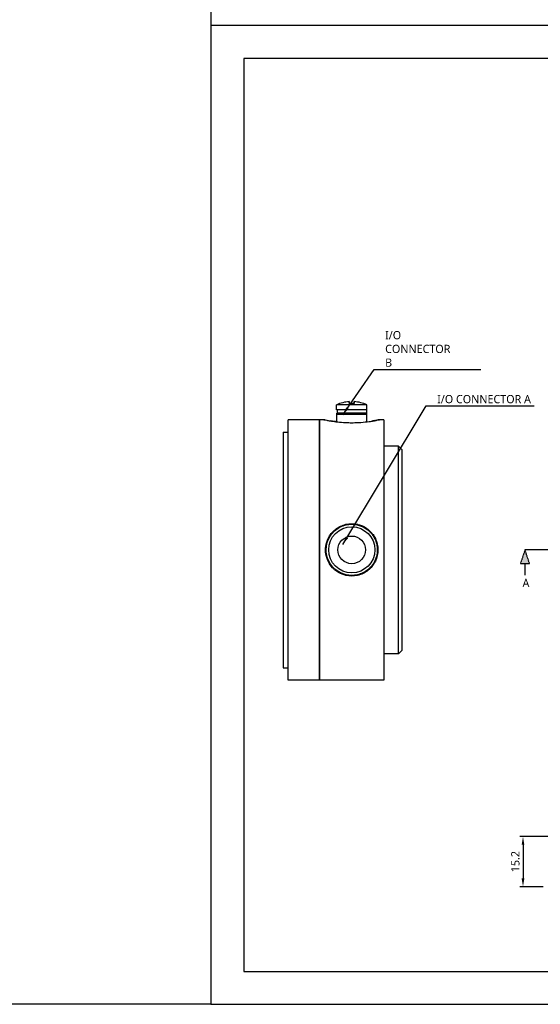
# Model space of a CAD drawing. Header units: millimetres. Extents: x 0 to 4378, y 0 to 2376.
# Tile 186 of 256: x 3306 to 3464, y 0 to 299. Entities that reach past the tile are written whole.
import ezdxf
from ezdxf.enums import TextEntityAlignment as Align

# ---------------------------------------------------------------- set-up
doc = ezdxf.new("R2010")
doc.units = ezdxf.units.MM
doc.header["$LTSCALE"] = 0.2
doc.linetypes.add('CENTER2', pattern=[1.125, 0.75, -0.125, 0.125, -0.125])
doc.linetypes.add('CENTERX2', pattern=[4, 2.5, -0.5, 0.5, -0.5])
doc.layers.add('02_Center Line', color=1, linetype='CENTER2')
doc.layers.add('05_Section Line', color=3, linetype='Continuous')
doc.layers.add('14_Mark', color=7, linetype='Continuous', true_color=0xe03c31)
doc.styles.add('Rainbow-2.5 Style', font='malgunsl.ttf')
doc.styles.add('Rainbow-5.0 Style', font='malgunsl.ttf')
doc.dimstyles.new('Rainbow-2.5 Style$0', dxfattribs={"dimtxt": 2.5, "dimasz": 2.5, "dimexe": 1, "dimexo": 1, "dimgap": 1, "dimtad": 1, "dimdsep": 46, "dimtxsty": 'Rainbow-2.5 Style', "dimcen": 0, "dimclrd": 251, "dimclre": 251, "dimclrt": 7, "dimazin": 3, "dimtp": 0.1, "dimtm": 0.1, "dimtfac": 0.61, "dimtmove": 0, "dimatfit": 3, "dimfxl": 1, "dimlwd": -1, "dimlwe": -1, "dimarcsym": 1})
doc.dimstyles.new('Rainbow-2.5 Style$7', dxfattribs={"dimtxt": 2.5, "dimasz": 2.5, "dimexe": 1, "dimexo": 1, "dimgap": 1, "dimtad": 1, "dimdsep": 46, "dimtxsty": 'Rainbow-2.5 Style', "dimcen": 0, "dimclrd": 251, "dimclre": 251, "dimclrt": 7, "dimazin": 3, "dimtp": 0.1, "dimtm": 0.1, "dimtfac": 0.71, "dimtmove": 0, "dimatfit": 3, "dimfxl": 1, "dimlwd": -1, "dimlwe": -1, "dimarcsym": 1})

# ---------------------------------------------------------------- blocks, each defined once
blk = doc.blocks.new('A$Cb81239c8')
for p, q in [((-15.96, 44.97), (-15.96, 44.47)), ((-15.95, 44.46), (-15.95, 44.96)), ((-14.45, 44.96), (-14.45, 44.46)), ((-14.44, 44.47), (-14.44, 44.97)), ((-10.6, 44), (-19.8, 44)), ((-19.8, 42.5), (-19.8, 44)), ((-10.6, 42.5), (-19.8, 42.5)), ((-19.65, 42.5), (-19.65, 41.5)), ((-15.75, 44.41), (-15.75, 44.41)), ((-14.65, 44.41), (-14.65, 44.41)), ((-10.75, 42.5), (-10.75, 41.5)), ((-10.6, 42.5), (-10.6, 44)), ((-34.5, -39.5), (-34.5, 39.5)), ((-25.05, 39.5), (-34.5, 39.5)), ((-25.05, 39.5), (-25.05, -39.5)), ((-25, 39.5), (-25, -39.5)), ((-23.65, 39.5), (-25, 39.5)), ((-19.65, 41.5), (-19.7, 41.47)), ((-19.7, 41.18), (-19.7, 41.47)), ((-19.7, 41.18), (-10.7, 41.18)), ((-19.7, 38.85), (-19.7, 41.18)), ((-10.75, 41.5), (-19.65, 41.5)), ((-10.75, 41.5), (-10.7, 41.47)), ((-10.7, 41.47), (-10.7, 41.18)), ((-10.7, 41.18), (-10.7, 38.85)), ((-5.5, 39.5), (-6.75, 39.5)), ((-5.5, 39.5), (-5.5, -39.5)), ((-25, 37), (-25.05, 37)), ((-36, 35.75), (-36, -35.75)), ((-36, 35.75), (-34.5, 35.75)), ((-1, 31.5), (-5.5, 31.5)), ((-1, -31.5), (-1, 31.5)), ((0, 30.5), (-1, 31.5)), ((0, 30.5), (0, -30.5)), ((-18.61, 6.96), (-18.61, 6.96)), ((-15.6, 7.74), (-15.6, 7.74)), ((-14, 7.86), (-14, 7.85)), ((-14, 7.66), (-14, 7.66)), ((-22.1, 3.53), (-22.1, 3.53)), ((-23, 1.54), (-23, 1.54)), ((-7.25, 0), (-7.45, 0)), ((-23, -1.53), (-23, -1.53)), ((-22.1, -3.53), (-22.1, -3.53)), ((-20.34, -6.06), (-20.35, -6.06)), ((-18.81, -6.86), (-18.81, -6.86)), ((-15.6, -7.74), (-15.6, -7.74)), ((-14, -7.66), (-14, -7.66)), ((-14, -7.86), (-14, -7.86)), ((-1, -31.5), (-5.5, -31.5)), ((0, -30.5), (-1, -31.5)), ((-36, -35.75), (-34.5, -35.75)), ((-25, -37), (-25.05, -37)), ((-25.05, -39.5), (-34.5, -39.5)), ((-5.5, -39.5), (-25, -39.5))]:
    blk.add_line(p, q)
for radius in [7, 4.2]:
    blk.add_circle((-15.2, 0), radius)
for centre, radius, start, end in [((-15.2, 33.92), 11.08, 93.9367, 114.5295), ((-15.96, 44.96), 0.01, 0, 93.9367), ((-14.44, 44.96), 0.01, 86.0633, 180), ((-15.2, 33.92), 11.08, 65.4705, 86.0633), ((-15.2, 33.92), 10.51, 86.9971, 93.0029), ((-15.2, 33.92), 10.51, 86.9971, 93.0029)]:
    blk.add_arc(centre, radius, start, end)
for centre, major_axis, start_param, end_param in [((-15.96, 44.46), (0.01, 0), 0, 1.639504), ((-14.44, 44.46), (-0.01, 0), 4.643681, 6.283185)]:
    blk.add_ellipse(centre, major_axis=major_axis, ratio=0.954313, start_param=start_param, end_param=end_param)
for points in [[(-15.75, 44.41), (-15.86, 44.41), (-15.96, 44.44), (-15.96, 44.47)], [(-10.64, 38.85), (-10.66, 38.85), (-10.68, 38.85), (-10.7, 38.85)]]:
    blk.add_open_spline(points, degree=3)
for points, knots in [([(-15.95, 44.46), (-15.95, 44.46), (-15.95, 44.45), (-15.94, 44.45), (-15.94, 44.44), (-15.92, 44.43), (-15.91, 44.43), (-15.88, 44.42), (-15.87, 44.42), (-15.83, 44.41), (-15.81, 44.41), (-15.78, 44.41), (-15.76, 44.41), (-15.75, 44.41)], [0, 0, 0, 0, 0.00580562, 0.00580562, 0.0102682, 0.0102682, 0.01640108, 0.01640108, 0.02253466, 0.02253466, 0.02889523, 0.02889523, 0.0328072, 0.0328072, 0.0328072, 0.0328072]), ([(-14.44, 44.47), (-14.44, 44.45), (-14.48, 44.43), (-14.54, 44.42), (-14.56, 44.41), (-14.59, 44.41), (-14.61, 44.41), (-14.62, 44.41), (-14.64, 44.41), (-14.65, 44.41)], [0, 0, 0, 0, 0.673247, 0.673247, 0.673247, 0.882394, 0.882394, 0.882394, 1, 1, 1, 1]), ([(-14.65, 44.41), (-14.63, 44.41), (-14.61, 44.41), (-14.57, 44.42), (-14.55, 44.42), (-14.51, 44.42), (-14.5, 44.43), (-14.47, 44.44), (-14.47, 44.44), (-14.45, 44.45), (-14.45, 44.45), (-14.45, 44.46), (-14.45, 44.46), (-14.45, 44.46)], [0, 0, 0, 0, 0.00643729, 0.00643729, 0.01263358, 0.01263358, 0.01889003, 0.01889003, 0.02522755, 0.02522755, 0.0311845, 0.0311845, 0.0327887, 0.0327887, 0.0327887, 0.0327887]), ([(-14.65, 44.41), (-14.63, 44.41), (-14.61, 44.41), (-14.57, 44.42), (-14.55, 44.42), (-14.51, 44.42), (-14.5, 44.43), (-14.47, 44.44), (-14.47, 44.44), (-14.45, 44.45), (-14.45, 44.45), (-14.45, 44.46), (-14.45, 44.46), (-14.45, 44.46)], [0, 0, 0, 0, 0.0064064, 0.0064064, 0.01259181, 0.01259181, 0.01885987, 0.01885987, 0.02520537, 0.02520537, 0.03115556, 0.03115556, 0.03278591, 0.03278591, 0.03278591, 0.03278591]), ([(-23.25, 39.42), (-23.29, 39.42), (-23.33, 39.43), (-23.37, 39.44), (-23.45, 39.46), (-23.51, 39.47), (-23.56, 39.48), (-23.68, 39.51), (-23.68, 39.51), (-23.56, 39.48), (-23.43, 39.45), (-23.18, 39.4), (-22.81, 39.33), (-22.53, 39.27), (-22.18, 39.21), (-21.79, 39.14), (-21.66, 39.12), (-21.53, 39.1), (-21.39, 39.08), (-20.83, 38.99), (-20.18, 38.9), (-19.45, 38.82), (-18.71, 38.74), (-17.89, 38.67), (-17.06, 38.63), (-16.44, 38.6), (-15.82, 38.59), (-15.2, 38.59), (-14.58, 38.59), (-13.96, 38.6), (-13.34, 38.63), (-13.03, 38.65), (-12.72, 38.66), (-12.41, 38.69), (-11.5, 38.75), (-10.64, 38.85), (-9.91, 38.95), (-9.43, 39.01), (-9, 39.08), (-8.61, 39.14), (-8.22, 39.21), (-7.87, 39.27), (-7.59, 39.33), (-7.03, 39.44), (-6.75, 39.5), (-6.75, 39.5)], [-6.482174, -6.482174, -6.482174, -6.482174, -6.442961, -6.442961, -6.442961, -6.353888, -6.353888, -6.353888, -6.116359, -6.116359, -6.116359, -5.878831, -5.878831, -5.878831, -5.700684, -5.700684, -5.700684, -5.641302, -5.641302, -5.641302, -5.403774, -5.403774, -5.403774, -5.166245, -5.166245, -5.166245, -4.988099, -4.988099, -4.988099, -4.809952, -4.809952, -4.809952, -4.720879, -4.720879, -4.720879, -4.45366, -4.45366, -4.45366, -4.275513, -4.275513, -4.275513, -4.097367, -4.097367, -4.097367, -3.741074, -3.741074, -3.741074, -3.741074]), ([(-19.7, 38.85), (-19.98, 38.88), (-20.24, 38.91), (-20.49, 38.95), (-20.86, 39), (-21.21, 39.05), (-21.52, 39.1)], [-7.0389671, -7.0389671, -7.0389671, -7.0389671, -6.9477091, -6.9477091, -6.9477091, -6.8095536, -6.8095536, -6.8095536, -6.8095536]), ([(-8.03, 39.25), (-8.12, 39.23), (-8.22, 39.21), (-8.33, 39.19), (-8.42, 39.18), (-8.51, 39.16), (-8.61, 39.14), (-8.73, 39.12), (-8.86, 39.1), (-8.99, 39.08)], [-8.2897984, -8.2897984, -8.2897984, -8.2897984, -8.2392704, -8.2392704, -8.2392704, -8.1947338, -8.1947338, -8.1947338, -8.1383821, -8.1383821, -8.1383821, -8.1383821]), ([(-6.75, 39.5), (-6.75, 39.5), (-6.82, 39.49), (-6.96, 39.46), (-7.1, 39.43), (-7.31, 39.38), (-7.59, 39.33), (-7.64, 39.32), (-7.69, 39.31), (-7.74, 39.3)], [-8.729173, -8.729173, -8.729173, -8.729173, -8.5510266, -8.5510266, -8.5510266, -8.3728802, -8.3728802, -8.3728802, -8.3422371, -8.3422371, -8.3422371, -8.3422371]), ([(-7.25, 0), (-7.25, 0.57), (-7.31, 1.17), (-7.45, 1.75), (-7.58, 2.34), (-7.78, 2.92), (-8.04, 3.46), (-8.24, 3.87), (-8.47, 4.26), (-8.73, 4.62), (-8.82, 4.74), (-8.91, 4.86), (-9, 4.97), (-9.37, 5.43), (-9.77, 5.83), (-10.22, 6.2), (-10.91, 6.74), (-11.72, 7.2), (-12.58, 7.5), (-12.79, 7.58), (-13.01, 7.64), (-13.23, 7.7), (-13.3, 7.72), (-13.38, 7.73), (-13.45, 7.75), (-14.62, 8.01), (-15.78, 8.02), (-16.95, 7.75), (-17.53, 7.62), (-18.12, 7.42), (-18.66, 7.15), (-19.21, 6.89), (-19.72, 6.56), (-20.17, 6.2), (-20.63, 5.83), (-21.04, 5.43), (-21.4, 4.97), (-21.77, 4.52), (-22.09, 4.01), (-22.36, 3.46), (-22.71, 2.73), (-22.95, 1.95), (-23.06, 1.16), (-23.09, 0.97), (-23.11, 0.77), (-23.13, 0.58), (-23.17, 0), (-23.15, -0.58), (-23.06, -1.16), (-22.95, -1.94), (-22.71, -2.73), (-22.36, -3.46), (-22.01, -4.19), (-21.55, -4.85), (-21.02, -5.41), (-20.82, -5.62), (-20.62, -5.82), (-20.4, -6.01), (-20.03, -6.33), (-19.63, -6.62), (-19.19, -6.87), (-18.5, -7.28), (-17.73, -7.57), (-16.95, -7.75), (-15.79, -8.02), (-14.61, -8.02), (-13.45, -7.75), (-12.86, -7.62), (-12.28, -7.42), (-11.74, -7.15), (-11.19, -6.89), (-10.68, -6.56), (-10.22, -6.2), (-9.77, -5.83), (-9.37, -5.43), (-9, -4.97), (-8.63, -4.52), (-8.31, -4.01), (-8.04, -3.46), (-7.52, -2.37), (-7.25, -1.14), (-7.25, 0)], [-8.197014, -8.197014, -8.197014, -8.197014, -8.029728, -8.029728, -8.029728, -7.862442, -7.862442, -7.862442, -7.736978, -7.736978, -7.736978, -7.695156, -7.695156, -7.695156, -7.52787, -7.52787, -7.52787, -7.276941, -7.276941, -7.276941, -7.214209, -7.214209, -7.214209, -7.193298, -7.193298, -7.193298, -6.858726, -6.858726, -6.858726, -6.69144, -6.69144, -6.69144, -6.524154, -6.524154, -6.524154, -6.356868, -6.356868, -6.356868, -6.189582, -6.189582, -6.189582, -5.966534, -5.966534, -5.966534, -5.910772, -5.910772, -5.910772, -5.743486, -5.743486, -5.743486, -5.520438, -5.520438, -5.520438, -5.29739, -5.29739, -5.29739, -5.213747, -5.213747, -5.213747, -5.074342, -5.074342, -5.074342, -4.851294, -4.851294, -4.851294, -4.516722, -4.516722, -4.516722, -4.349436, -4.349436, -4.349436, -4.18215, -4.18215, -4.18215, -4.014864, -4.014864, -4.014864, -3.847578, -3.847578, -3.847578, -3.513006, -3.513006, -3.513006, -3.513006]), ([(-15.2, -7.75), (-15.77, -7.75), (-16.35, -7.69), (-16.92, -7.56), (-17.68, -7.39), (-18.43, -7.09), (-19.11, -6.69), (-19.53, -6.45), (-19.93, -6.16), (-20.28, -5.85), (-20.5, -5.66), (-20.7, -5.47), (-20.89, -5.26), (-21.4, -4.71), (-21.84, -4.07), (-22.18, -3.36), (-22.52, -2.65), (-22.76, -1.88), (-22.87, -1.13), (-22.95, -0.56), (-22.97, 0), (-22.93, 0.56), (-22.92, 0.75), (-22.9, 0.94), (-22.87, 1.13), (-22.76, 1.89), (-22.52, 2.65), (-22.18, 3.36), (-21.93, 3.89), (-21.61, 4.39), (-21.26, 4.84), (-20.9, 5.28), (-20.51, 5.67), (-20.06, 6.03), (-19.62, 6.39), (-19.12, 6.71), (-18.59, 6.97), (-18.05, 7.23), (-17.48, 7.43), (-16.91, 7.56), (-15.77, 7.82), (-14.63, 7.82), (-13.48, 7.56), (-13.41, 7.54), (-13.34, 7.52), (-13.27, 7.51), (-13.06, 7.45), (-12.84, 7.39), (-12.63, 7.31), (-11.8, 7.02), (-11, 6.57), (-10.33, 6.03), (-9.89, 5.67), (-9.5, 5.28), (-9.14, 4.84), (-9.05, 4.72), (-8.97, 4.61), (-8.88, 4.49), (-8.63, 4.14), (-8.41, 3.76), (-8.22, 3.36), (-7.96, 2.83), (-7.77, 2.27), (-7.64, 1.7), (-7.51, 1.13), (-7.45, 0.55), (-7.45, 0)], [4.684008, 4.684008, 4.684008, 4.684008, 4.851294, 4.851294, 4.851294, 5.074342, 5.074342, 5.074342, 5.213747, 5.213747, 5.213747, 5.29739, 5.29739, 5.29739, 5.520438, 5.520438, 5.520438, 5.743486, 5.743486, 5.743486, 5.910772, 5.910772, 5.910772, 5.966534, 5.966534, 5.966534, 6.189582, 6.189582, 6.189582, 6.356868, 6.356868, 6.356868, 6.524154, 6.524154, 6.524154, 6.69144, 6.69144, 6.69144, 6.858726, 6.858726, 6.858726, 7.193298, 7.193298, 7.193298, 7.214209, 7.214209, 7.214209, 7.276941, 7.276941, 7.276941, 7.52787, 7.52787, 7.52787, 7.695156, 7.695156, 7.695156, 7.736978, 7.736978, 7.736978, 7.862442, 7.862442, 7.862442, 8.029728, 8.029728, 8.029728, 8.197014, 8.197014, 8.197014, 8.197014]), ([(-7.45, 0), (-7.45, -1.11), (-7.71, -2.3), (-8.22, -3.36), (-8.47, -3.89), (-8.79, -4.39), (-9.14, -4.84), (-9.5, -5.28), (-9.89, -5.67), (-10.33, -6.03), (-10.78, -6.39), (-11.28, -6.71), (-11.81, -6.97), (-12.35, -7.23), (-12.91, -7.43), (-13.48, -7.56), (-14.05, -7.69), (-14.63, -7.75), (-15.2, -7.75)], [3.513006, 3.513006, 3.513006, 3.513006, 3.847578, 3.847578, 3.847578, 4.014864, 4.014864, 4.014864, 4.18215, 4.18215, 4.18215, 4.349436, 4.349436, 4.349436, 4.516722, 4.516722, 4.516722, 4.684008, 4.684008, 4.684008, 4.684008])]:
    blk.add_open_spline(points, degree=3, knots=knots)
blk = doc.blocks.new('A$Cdb6af115')
at = {"layer": '14_Mark', "linetype": 'CENTERX2'}
blk.add_hatch(color=256, dxfattribs=at).paths.add_polyline_path([(0, 0), (6, -2), (6, 2)])
for p, q in [((6, 2), (0, 0)), ((0, 0), (6, -2)), ((6, 2), (6, -2))]:
    blk.add_line(p, q)
at = {"layer": '14_Mark'}
blk.add_line((6, 0), (11, 0), dxfattribs=at)
blk = doc.blocks.new('*D135')
at = {"color": 251, "linetype": 'ByBlock', "transparency": 16777216}
for p, q in [((3483.28, 50.89), (3457.68, 50.89)), ((3458.68, 48.39), (3458.68, 38.19)), ((3464.78, 35.69), (3457.68, 35.69))]:
    blk.add_line(p, q, dxfattribs=at)
at = {"color": 251, "transparency": 16777216}
for points in [[(3458.26, 48.39), (3459.09, 48.39), (3458.68, 50.89)], [(3458.26, 38.19), (3459.09, 38.19), (3458.68, 35.69)]]:
    blk.add_solid(points, dxfattribs=at)
at = {"layer": 'Defpoints', "color": 0, "transparency": 16777216}
for p in [(3484.28, 50.89), (3458.68, 35.69), (3465.78, 35.69)]:
    blk.add_point(p, dxfattribs=at)
at = {"color": 7, "transparency": 16777216, "insert": (3456.38, 43.29), "char_height": 2.5, "attachment_point": 5, "rotation": 90, "style": 'Rainbow-2.5 Style'}
blk.add_mtext('15.2', dxfattribs=at)
blk = doc.blocks.new('A$C04cd0c3c1123')
blk.add_lwpolyline([(0, 0), (420, 0), (420, 297), (0, 297)], close=True)
at = {"layer": '05_Section Line', "linetype": 'Continuous'}
blk.add_lwpolyline([(410, 10), (410, 287), (10, 287), (10, 10)], close=True, dxfattribs=at)
at = {"linetype": 'Continuous', "style": 'Rainbow-2.5 Style'}
for tag, p in [('PART_NAME', (371.5, 54.62)), ('DRAWING_NO', (364.5, 45.87)), ('REV', (401.25, 45.87)), ('제도', (383.75, 37.06)), ('DATE_1', (401.25, 37.06)), ('SCALE', (340, 34.5)), ('MATERIAL', (361, 34.5)), ('검도', (383.75, 30.06)), ('DATE_2', (401.25, 30.06)), ('승인', (383.75, 23.06)), ('DATE_3', (401.25, 23.06)), ('REFERENCE', (361, 20.5)), ('PAGE', (383.75, 16.12))]:
    blk.add_attdef(tag, text='', height=2.5, dxfattribs=at).set_placement(p, align=Align.MIDDLE_CENTER)
blk = doc.blocks.new('A$C869fea471123')
blk.add_lwpolyline([(0, 594), (841, 594), (841, 0), (0, 0)], close=True)
at = {"linetype": 'Continuous', "style": 'Rainbow-5.0 Style'}
for tag, p in [('PART_NAME', (743.885, 109.38)), ('DRAWING_NO', (729.868, 91.859)), ('REV', (803.455, 91.859)), ('제도', (768.414, 74.199)), ('DATE_1', (803.455, 74.199)), ('SCALE', (680.81, 69.082)), ('MATERIAL', (722.86, 69.082)), ('검도', (768.414, 60.182)), ('DATE_2', (803.455, 60.182)), ('승인', (768.414, 46.165)), ('DATE_3', (803.455, 46.165)), ('REFERENCE', (722.86, 41.049)), ('PAGE', (768.414, 32.288))]:
    blk.add_attdef(tag, text='', height=5.006, dxfattribs=at).set_placement(p, align=Align.MIDDLE_CENTER)

msp = doc.modelspace()

# ---------------------------------------------------------------- linework, layer by layer
at = {"layer": '02_Center Line'}
msp.add_line((3474.284, 137.878), (3459.284, 137.878), dxfattribs=at)

# ---------------------------------------------------------------- block references
at = {"xscale": 4, "yscale": 4, "zscale": 4}
msp.add_blockref('A$C869fea471123', (0, 0), dxfattribs=at)
for name, p in [('A$C04cd0c3c1123', (3364, 0)), ('A$Cb81239c8', (3421.937, 137.877))]:
    msp.add_blockref(name, p)
at = {"layer": '02_Center Line', "linetype": 'CENTERX2', "xscale": 0.7, "yscale": 0.7, "zscale": 0.7, "rotation": 270}
msp.add_blockref('A$Cdb6af115', (3459.284, 137.878), dxfattribs=at)

# ---------------------------------------------------------------- texts
at = {"insert": (3416.86, 193.435), "char_height": 2.5, "width": 0.16285, "attachment_point": 7, "style": 'Rainbow-2.5 Style'}
msp.add_mtext('I/O CONNECTOR B', dxfattribs=at)
at = {"insert": (3432.649, 182.338), "char_height": 2.5, "attachment_point": 7, "style": 'Rainbow-2.5 Style'}
msp.add_mtext('I/O CONNECTOR A', dxfattribs=at)
at = {"layer": '02_Center Line', "linetype": 'CENTERX2', "insert": (3458.532, 126.595), "char_height": 2.5, "attachment_point": 7, "style": 'Rainbow-2.5 Style'}
msp.add_mtext('A', dxfattribs=at)

# ---------------------------------------------------------------- dimensions: what is measured, and where the dimension line sits
dim = msp.add_linear_dim(base=(3458.676, 35.689), p1=(3484.284, 50.889), p2=(3465.784, 35.689), angle=90, dimstyle='Rainbow-2.5 Style$0')
dim.commit()
dim.dimension.update_dxf_attribs({"geometry": '*D135', "text_midpoint": (3456.376, 43.289)})

# ---------------------------------------------------------------- leaders
at = {"annotation_type": 0, "has_hookline": 1, "hookline_direction": 0}
for points, text_width in [([(3403.988, 178.847), (3413.56, 192.635), (3416.06, 192.635)], 29.021), ([(3403.988, 139.493), (3429.349, 181.538), (3431.849, 181.538)], 29.419)]:
    msp.add_leader(points, dimstyle='Rainbow-2.5 Style$7', override={"dimgap": 0.8, "dimtad": 1}, dxfattribs=dict(at, text_width=text_width))

doc.saveas('drawing.dxf')
